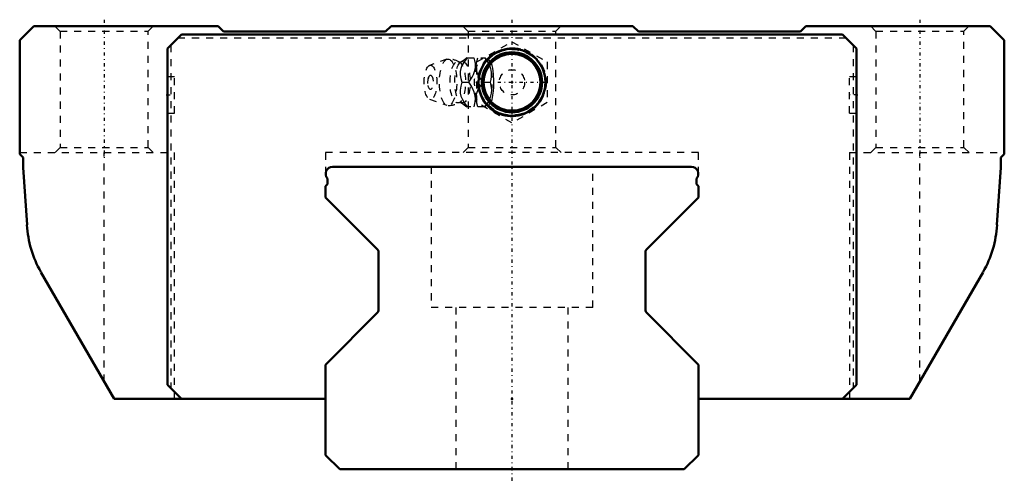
# Model space of a CAD drawing. Header units: millimetres. Extents: x -70 to 70, y -2 to 64.
import ezdxf

# ---------------------------------------------------------------- set-up
doc = ezdxf.new("R2010")
doc.units = ezdxf.units.MM
doc.linetypes.add('Center', pattern=[1.5, 0.45, -0.5, 0.05, -0.5])
doc.linetypes.add('Dashed', pattern=[2, 1, -1])
for name, color, linetype, lineweight in [('2d ConnectionPoints', 7, 'Continuous', 50), ('AM_0', 7, 'Continuous', 50), ('AM_5', 3, 'Continuous', 25), ('AM_7', 7, 'Center', 25), ('AM_9', 6, 'Dashed', 25)]:
    doc.layers.add(name, color=color, linetype=linetype, lineweight=lineweight)

# ---------------------------------------------------------------- blocks, each defined once
blk = doc.blocks.new('1_B_PT1_8_SRN_grease_nipple_joint_0_in_SRN55SLC1SS780LG300BPT18244000_2')
at = {"layer": 'AM_5', "linetype": 'Dashed'}
blk.add_arc((0, 55), 4.28, 75, 15, dxfattribs=at)
at = {"layer": 'AM_7'}
blk.add_line((-5.12, 55), (5.12, 55), dxfattribs=at)
at = {"layer": 'AM_9'}
for p, q in [((-5, 57.89), (0, 60.77)), ((0, 60.77), (5, 57.89)), ((-9.25, 58.27), (-11.71, 57.4)), ((-6.42, 58.5), (-3.85, 58.5)), ((-5, 52.11), (-5, 57.89)), ((-3.56, 58.15), (-3.85, 58.5)), ((5, 57.89), (5, 52.11)), ((-7.13, 55), (-6.14, 55)), ((-4.1, 55), (-3.12, 55)), ((-11.71, 52.6), (-9.25, 51.73)), ((0, 49.23), (-5, 52.11)), ((-3.85, 51.5), (-3.56, 51.85)), ((5, 52.11), (0, 49.23)), ((-3.85, 51.5), (-6.42, 51.5))]:
    blk.add_line(p, q, dxfattribs=at)
for points in [[(-7.26, 57.88), (-7.28, 57.87), (-7.34, 57.86), (-7.42, 57.86), (-7.47, 57.88), (-7.48, 57.88)], [(-6.37, 58.5), (-6.77, 57.95), (-7.11, 57.37), (-7.28, 56.96), (-7.37, 56.54), (-7.37, 56.04), (-7.29, 55.55), (-7.13, 55)], [(-6.41, 58.51), (-6.52, 58.4), (-6.75, 58.21), (-7.04, 58.01), (-7.26, 57.88)], [(-6.14, 55), (-5.66, 55.73), (-5.47, 56.13), (-5.32, 56.53), (-5.21, 57.09), (-5.21, 57.66), (-5.28, 58.09), (-5.39, 58.5)], [(-4.1, 55), (-4.5, 55.55), (-4.84, 56.13), (-5.01, 56.54), (-5.1, 56.96), (-5.1, 57.46), (-5.02, 57.95), (-4.86, 58.5)], [(-3.87, 58.5), (-3.39, 57.77), (-3.2, 57.37), (-3.05, 56.97), (-2.94, 56.41), (-2.94, 55.84), (-3, 55.41), (-3.12, 55)], [(-3.56, 51.84), (-3.51, 51.82), (-3.38, 51.81), (-3.25, 51.86), (-3.13, 51.96), (-3.02, 52.12), (-2.92, 52.32), (-2.84, 52.56), (-2.76, 52.85), (-2.71, 53.16), (-2.64, 53.73), (-2.6, 54.32), (-2.59, 55.23), (-2.63, 56.14), (-2.67, 56.57), (-2.73, 56.99), (-2.82, 57.38), (-2.93, 57.71), (-3.05, 57.93), (-3.19, 58.09), (-3.31, 58.17), (-3.43, 58.19), (-3.56, 58.16)], [(-7.13, 55), (-7.29, 54.45), (-7.38, 53.87), (-7.37, 53.46), (-7.28, 53.04), (-7.06, 52.54), (-6.77, 52.05), (-6.37, 51.5)], [(-5.39, 51.5), (-5.22, 52.23), (-5.2, 52.63), (-5.22, 53.03), (-5.36, 53.59), (-5.6, 54.16), (-5.85, 54.59), (-6.14, 55)], [(-4.86, 51.5), (-5.02, 52.05), (-5.11, 52.63), (-5.1, 53.04), (-5.01, 53.46), (-4.8, 53.96), (-4.5, 54.45), (-4.1, 55)], [(-3.12, 55), (-2.95, 54.27), (-2.93, 53.87), (-2.95, 53.47), (-3.09, 52.91), (-3.33, 52.34), (-3.58, 51.91), (-3.87, 51.5)], [(-7.48, 52.12), (-7.47, 52.12), (-7.41, 52.14), (-7.33, 52.14), (-7.27, 52.12), (-7.26, 52.12)], [(-7.26, 52.12), (-7.06, 52), (-6.78, 51.81), (-6.55, 51.63), (-6.41, 51.49)]]:
    blk.add_lwpolyline(points, dxfattribs=at)
for radius in [4.88, 4.86, 4.8, 4.67, 4.06, 1.8]:
    blk.add_circle((0, 55), radius, dxfattribs=at)
for centre, radius, start, end in [((-9.09, 55), 3.3, 60.8606, 90), ((-10.18, 55), 1.82, 153.7155, 206.2845), ((-9.09, 55), 3.3, 270, 299.1394)]:
    blk.add_arc(centre, radius, start, end, dxfattribs=at)
for major_axis, start_param, end_param in [((0, 3.44), 5.871519, 8.998583), ((0, -3.44), 0.411667, 2.729926), ((0, 3.44), 3.146191, 3.553259)]:
    blk.add_ellipse((-4.08, 55), major_axis=major_axis, ratio=0.374607, start_param=start_param, end_param=end_param, dxfattribs=at)
for centre, major_axis in [((-11.59, 55), (0, 2.42)), ((-9.09, 55), (0, 3.3)), ((-7.71, 55), (0, 2.94)), ((-7.04, 55), (0, 2.94)), ((-11.59, 55), (0, 1.01))]:
    blk.add_ellipse(centre, major_axis=major_axis, ratio=0.374607, dxfattribs=at)
blk = doc.blocks.new('2_SRN55SLCSSB_PT1_8_Slide35_65_0_in_SRN55SLC1SS780LG300BPT18244000_2')
at = {"layer": 'AM_0'}
for p, q in [((-68, 63), (-70, 61)), ((-41.8, 63), (-68, 63)), ((-47, 61.8), (-49, 59.8)), ((47, 61.8), (-47, 61.8)), ((-41, 62.2), (-41.8, 63)), ((-18, 62.2), (-41, 62.2)), ((-17.2, 63), (-18, 62.2)), ((17.2, 63), (-17.2, 63)), ((18, 62.2), (17.2, 63)), ((41, 62.2), (18, 62.2)), ((41.8, 63), (41, 62.2)), ((68, 63), (41.8, 63)), ((49, 59.8), (47, 61.8)), ((70, 61), (68, 63)), ((-70, 61), (-70, 44.8)), ((70, 44.8), (70, 61)), ((-49, 59.8), (-49, 12)), ((49, 12), (49, 59.8)), ((-70, 44.8), (-69.5, 44.3)), ((-69.5, 44.3), (-69.5, 42.9)), ((69.5, 44.3), (70, 44.8)), ((69.5, 42.9), (69.5, 44.3)), ((-69.5, 42.9), (-68.96, 34.72)), ((68.96, 34.72), (69.5, 42.9)), ((-66.98, 28.03), (-56.57, 10)), ((56.57, 10), (66.98, 28.03)), ((-49, 12), (-47, 10)), ((47, 10), (49, 12)), ((-56.57, 10), (-26.5, 10)), ((26.5, 10), (56.57, 10))]:
    blk.add_line(p, q, dxfattribs=at)
for radius in [4.76, 4.27, 4.03]:
    blk.add_circle((0, 55), radius, dxfattribs=at)
for centre, start, end in [((-53.99, 35.53), 183.0955, 209.9889), ((53.99, 35.53), 330.0111, 356.9045)]:
    blk.add_arc(centre, 15, start, end, dxfattribs=at)
at = {"layer": 'AM_5'}
blk.add_arc((0, 55), 4.86, 75, 15, dxfattribs=at)
at = {"layer": 'AM_7'}
for p, q in [((-58, 63.9), (-58, 44.1)), ((58, 63.9), (58, 44.1)), ((-49.05, 53.2), (-47.95, 53.2)), ((49.05, 53.2), (47.95, 53.2))]:
    blk.add_line(p, q, dxfattribs=at)
at = {"layer": 'AM_9'}
for p, q in [((-65, 63), (-64.25, 62.25)), ((-64.25, 62.25), (-64.25, 45.75)), ((-64.25, 62.25), (-51.75, 62.25)), ((-51.75, 62.25), (-51, 63)), ((-51.75, 45.75), (-51.75, 62.25)), ((-7, 63), (-6.25, 62.25)), ((-6.25, 62.25), (-6.25, 45.75)), ((-6.25, 62.25), (6.25, 62.25)), ((6.25, 62.25), (7, 63)), ((6.25, 45.75), (6.25, 62.25)), ((51, 63), (51.75, 62.25)), ((51.75, 62.25), (51.75, 45.75)), ((51.75, 62.25), (64.25, 62.25)), ((64.25, 62.25), (65, 63)), ((64.25, 45.75), (64.25, 62.25)), ((-48.5, 60.3), (-48.5, 11.5)), ((-47.5, 61.3), (47.5, 61.3)), ((48.5, 60.3), (48.5, 11.5)), ((-48, 55.8), (-49, 55.8)), ((-48, 50.6), (-48, 55.8)), ((48, 50.6), (48, 55.8)), ((49, 55.8), (48, 55.8)), ((-49, 50.6), (-48, 50.6)), ((48, 50.6), (49, 50.6)), ((-70, 45), (-48, 45)), ((-64.25, 45.75), (-65, 45)), ((-64.25, 45.75), (-51.75, 45.75)), ((-58, 12.47), (-58, 45)), ((-51, 45), (-51.75, 45.75)), ((-48, 10), (-48, 45)), ((26.5, 45), (-26.5, 45)), ((-26.5, 45), (-26.5, 42)), ((-6.25, 45.75), (-7, 45)), ((-6.25, 45.75), (6.25, 45.75)), ((7, 45), (6.25, 45.75)), ((26.5, 42), (26.5, 45)), ((48, 45), (70, 45)), ((48, 45), (48, 10)), ((51.75, 45.75), (51, 45)), ((51.75, 45.75), (64.25, 45.75)), ((58, 12.47), (58, 45)), ((65, 45), (64.25, 45.75))]:
    blk.add_line(p, q, dxfattribs=at)
blk = doc.blocks.new('3_SRN55SLC78030_Track_0_in_SRN55SLC1SS780LG300BPT18244000_2')
at = {"layer": 'AM_0'}
for p, q in [((25.5, 43), (-25.5, 43)), ((-26.25, 41.34), (-26.25, 40.5)), ((26.25, 40.5), (26.25, 41.34)), ((-26.25, 40.5), (-26.5, 40.25)), ((-26.5, 40.25), (-26.5, 38.6)), ((26.5, 40.25), (26.25, 40.5)), ((26.5, 38.6), (26.5, 40.25)), ((-26.5, 38.6), (-19.09, 31.19)), ((19.09, 31.19), (26.5, 38.6)), ((-19, 30.98), (-19, 22.55)), ((19, 22.55), (19, 30.98)), ((-19.09, 22.34), (-26.5, 14.83)), ((26.5, 14.83), (19.09, 22.34)), ((-26.5, 14.83), (-26.5, 2)), ((26.5, 2), (26.5, 14.83)), ((-26.5, 2), (-24.5, 0)), ((24.5, 0), (26.5, 2)), ((-24.5, 0), (24.5, 0))]:
    blk.add_line(p, q, dxfattribs=at)
for centre, radius, start, end in [((-25.5, 42), 1, 90, 221.4096), ((25.5, 42), 1, 318.5904, 90), ((-19.3, 30.98), 0.3, 0, 45), ((19.3, 30.98), 0.3, 135, 180), ((-19.3, 22.55), 0.3, 315.3794, 360), ((19.3, 22.55), 0.3, 180, 224.6206)]:
    blk.add_arc(centre, radius, start, end, dxfattribs=at)
at = {"layer": 'AM_7'}
blk.add_line((0, 63.9), (0, -2.15), dxfattribs=at)
at = {"layer": 'AM_9'}
for p, q in [((-11.5, 43), (-11.5, 23)), ((11.5, 23), (11.5, 43)), ((11.5, 23), (-11.5, 23)), ((-8, 23), (-8, 0)), ((8, 0), (8, 23))]:
    blk.add_line(p, q, dxfattribs=at)

msp = doc.modelspace()

# ---------------------------------------------------------------- linework, layer by layer
at = {"layer": '2d ConnectionPoints'}
for p in [(0, 55), (0, 55), (-49, 53.2), (-49, 53.2), (49, 53.2), (49, 53.2), (0, 10), (0, 10), (0, 0), (0, 0)]:
    msp.add_point(p, dxfattribs=at)

# ---------------------------------------------------------------- block references
for name in ['2_SRN55SLCSSB_PT1_8_Slide35_65_0_in_SRN55SLC1SS780LG300BPT18244000_2', '3_SRN55SLC78030_Track_0_in_SRN55SLC1SS780LG300BPT18244000_2', '1_B_PT1_8_SRN_grease_nipple_joint_0_in_SRN55SLC1SS780LG300BPT18244000_2']:
    msp.add_blockref(name, (0, 0))

doc.saveas('drawing.dxf')
